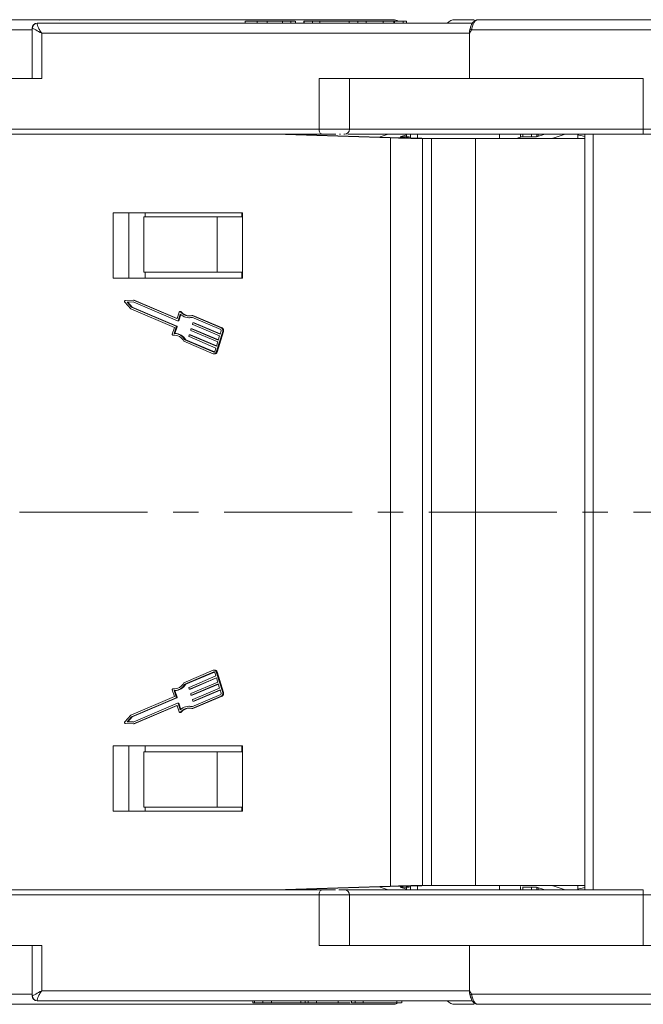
# Model space of a CAD drawing. Header units: millimetres. Extents: x 3698 to 5159, y 261 to 1294.
# Tile 10 of 46: x 4246 to 4307, y 531 to 629. Entities that reach past the tile are written whole.
import ezdxf

# ---------------------------------------------------------------- set-up
doc = ezdxf.new("R2010")
doc.units = ezdxf.units.MM
doc.linetypes.add('CENTERX2', pattern=[20.32, 12.7, -2.54, 2.54, -2.54])

msp = doc.modelspace()

# ---------------------------------------------------------------- linework, layer by layer
at = {"color": 7, "linetype": 'Continuous', "lineweight": 15}
for p, q in [((4290.456, 628.371), (4247.263, 628.371)), ((4249.254, 628.715), (4249.218, 628.721)), ((4251.231, 628.721), (4251.229, 628.721)), ((4251.231, 628.721), (4251.229, 628.721)), ((4267.893, 628.571), (4267.893, 628.371)), ((4269.074, 628.371), (4269.074, 628.571)), ((4270.078, 628.371), (4270.078, 628.571)), ((4271.591, 628.371), (4271.591, 628.571)), ((4272.438, 628.371), (4272.438, 628.571)), ((4272.896, 628.371), (4272.896, 628.571)), ((4273.722, 628.371), (4273.722, 628.571)), ((4273.768, 628.571), (4273.722, 628.571)), ((4273.768, 628.371), (4273.768, 628.571)), ((4274.591, 628.571), (4273.768, 628.571)), ((4274.591, 628.371), (4274.591, 628.571)), ((4275.305, 628.571), (4274.591, 628.571)), ((4275.305, 628.371), (4275.305, 628.571)), ((4278.215, 628.571), (4275.305, 628.571)), ((4278.215, 628.371), (4278.215, 628.571)), ((4279.093, 628.571), (4278.215, 628.571)), ((4279.093, 628.371), (4279.093, 628.571)), ((4279.917, 628.571), (4279.093, 628.571)), ((4279.917, 628.371), (4279.917, 628.571)), ((4281.587, 628.571), (4279.917, 628.571)), ((4281.587, 628.571), (4281.587, 628.371)), ((4282.646, 628.371), (4282.646, 628.571)), ((4282.646, 628.571), (4282.735, 628.571)), ((4282.735, 628.371), (4282.735, 628.571)), ((4282.735, 628.571), (4283.592, 628.571)), ((4290.456, 628.371), (4283.35, 628.371)), ((4283.592, 628.371), (4283.592, 628.571)), ((4283.917, 628.371), (4283.917, 628.571)), ((4290.978, 628.721), (4290.976, 628.721)), ((4246.737, 627.721), (4220.579, 627.721)), ((4246.737, 627.871), (4246.737, 622.871)), ((4246.772, 627.871), (4246.737, 627.871)), ((4247.704, 627.371), (4290.161, 627.371)), ((4247.704, 622.871), (4247.704, 627.371)), ((4290.362, 627.721), (4290.161, 627.371)), ((4290.161, 627.371), (4290.161, 622.871)), ((4290.223, 627.846), (4290.309, 628.058)), ((4322.854, 627.721), (4290.362, 627.721)), ((4233.421, 622.871), (4247.704, 622.871)), ((4275.234, 622.871), (4275.234, 617.871)), ((4289.518, 622.871), (4275.234, 622.871)), ((4278.266, 617.871), (4278.266, 622.871)), ((4307.425, 622.871), (4289.518, 622.871)), ((4307.425, 617.871), (4307.425, 622.871)), ((4275.234, 617.871), (4232.777, 617.871)), ((4278.266, 617.871), (4275.234, 617.871)), ((4307.425, 617.871), (4278.266, 617.871)), ((4356.997, 617.871), (4307.425, 617.871)), ((4307.425, 617.871), (4307.425, 617.371)), ((4233.035, 617.371), (4275.492, 617.371)), ((4270.844, 617.371), (4282.328, 616.995)), ((4271.876, 617.371), (4283.36, 616.995)), ((4272.827, 617.371), (4272.927, 617.337)), ((4277.258, 617.371), (4277.348, 617.371)), ((4282.111, 617.371), (4281.214, 617.065)), ((4282.328, 616.995), (4282.328, 579.871)), ((4283.914, 617.301), (4283.294, 617.089)), ((4283.294, 617.089), (4284.171, 617.089)), ((4284.171, 617.089), (4283.868, 616.986)), ((4283.868, 616.986), (4283.868, 616.981)), ((4283.914, 617.371), (4283.914, 617.089)), ((4284.171, 617.089), (4284.171, 616.975)), ((4284.297, 617.371), (4284.297, 616.973)), ((4285.023, 616.962), (4285.023, 617.371)), ((4285.49, 579.871), (4285.49, 616.921)), ((4285.49, 616.921), (4286.393, 616.921)), ((4286.393, 616.921), (4286.393, 579.871)), ((4290.763, 616.921), (4286.393, 616.921)), ((4290.763, 579.871), (4290.763, 616.921)), ((4301.635, 616.921), (4290.763, 616.921)), ((4293.16, 617.371), (4293.16, 616.921)), ((4295.002, 616.986), (4295.305, 617.089)), ((4295.219, 617.019), (4295.219, 617.371)), ((4295.305, 617.089), (4296.826, 617.089)), ((4295.477, 617.371), (4295.477, 617.089)), ((4296.333, 617.089), (4296.333, 617.371)), ((4297.652, 617.371), (4296.826, 617.089)), ((4296.849, 617.097), (4296.849, 617.371)), ((4296.996, 617.147), (4296.996, 617.371)), ((4298.585, 617.001), (4299.669, 617.371)), ((4298.585, 616.921), (4298.585, 617.001)), ((4300.93, 617.304), (4300.93, 616.921)), ((4300.959, 617.371), (4300.959, 617.324)), ((4301.364, 617.352), (4301.635, 617.355)), ((4301.635, 617.371), (4301.635, 579.871)), ((4302.435, 579.871), (4302.435, 617.371)), ((4307.425, 617.371), (4356.997, 617.371)), ((4267.64, 609.571), (4254.793, 609.571)), ((4254.793, 609.571), (4254.793, 603.071)), ((4256.342, 609.571), (4256.342, 603.071)), ((4257.835, 609.171), (4257.835, 603.671)), ((4265.115, 609.171), (4257.835, 609.171)), ((4257.958, 609.171), (4257.958, 609.571)), ((4265.115, 603.671), (4265.115, 609.171)), ((4265.115, 609.171), (4267.573, 609.171)), ((4267.573, 609.571), (4267.573, 609.171)), ((4267.64, 603.071), (4267.64, 609.571)), ((4254.793, 603.071), (4267.64, 603.071)), ((4265.115, 603.671), (4257.835, 603.671)), ((4257.958, 603.671), (4257.958, 603.071)), ((4267.573, 603.671), (4265.115, 603.671)), ((4267.573, 603.071), (4267.573, 603.671)), ((4256.799, 600.897), (4255.985, 600.848)), ((4261.102, 599.061), (4256.799, 600.897)), ((4256.877, 600.897), (4256.799, 600.897)), ((4261.146, 599.076), (4256.877, 600.897)), ((4255.936, 600.69), (4256.531, 600.04)), ((4256.775, 600.713), (4256.177, 600.677)), ((4256.177, 600.677), (4256.615, 600.199)), ((4256.254, 600.677), (4256.177, 600.677)), ((4256.254, 600.677), (4256.785, 600.709)), ((4256.692, 600.199), (4256.254, 600.677)), ((4256.531, 600.04), (4260.871, 598.189)), ((4256.615, 600.199), (4261.035, 598.313)), ((4256.692, 600.199), (4256.615, 600.199)), ((4261.112, 598.313), (4256.692, 600.199)), ((4261.195, 598.827), (4256.775, 600.713)), ((4261.129, 599.061), (4261.102, 599.061)), ((4261.346, 599.708), (4261.152, 599.088)), ((4261.453, 599.517), (4261.245, 598.854)), ((4261.323, 598.854), (4261.513, 599.461)), ((4261.497, 599.768), (4261.42, 599.768)), ((4261.475, 599.741), (4261.553, 599.741)), ((4262.305, 599.152), (4262.382, 599.152)), ((4265.476, 597.972), (4262.612, 599.194)), ((4265.529, 598.144), (4262.62, 599.385)), ((4262.697, 599.385), (4262.62, 599.385)), ((4265.607, 598.144), (4262.697, 599.385)), ((4260.871, 598.189), (4260.664, 597.526)), ((4261.058, 598.255), (4260.851, 597.593)), ((4260.928, 597.593), (4261.135, 598.255)), ((4261.112, 598.313), (4261.035, 598.313)), ((4261.135, 598.255), (4261.058, 598.255)), ((4261.209, 598.825), (4261.286, 598.825)), ((4261.323, 598.854), (4261.245, 598.854)), ((4262.491, 597.935), (4262.518, 598.02)), ((4262.632, 598.05), (4262.555, 598.05)), ((4262.568, 598.048), (4265.227, 596.913)), ((4262.646, 598.048), (4262.568, 598.048)), ((4265.237, 596.942), (4262.646, 598.048)), ((4262.679, 598.534), (4262.706, 598.62)), ((4265.362, 597.341), (4262.702, 598.476)), ((4262.82, 598.65), (4262.742, 598.65)), ((4262.756, 598.647), (4265.415, 597.513)), ((4262.833, 598.647), (4262.756, 598.647)), ((4265.424, 597.542), (4262.833, 598.647)), ((4265.607, 598.144), (4265.529, 598.144)), ((4260.737, 597.404), (4260.814, 597.404)), ((4260.822, 597.404), (4260.744, 597.404)), ((4260.814, 597.404), (4260.822, 597.404)), ((4260.822, 597.404), (4260.893, 597.41)), ((4260.932, 597.593), (4260.854, 597.593)), ((4261.915, 596.967), (4264.779, 595.745)), ((4261.992, 596.967), (4261.915, 596.967)), ((4264.843, 595.751), (4261.992, 596.967)), ((4262.304, 597.335), (4262.33, 597.421)), ((4264.986, 596.142), (4262.327, 597.277)), ((4262.444, 597.451), (4262.367, 597.451)), ((4262.38, 597.448), (4265.04, 596.313)), ((4262.458, 597.448), (4262.38, 597.448)), ((4265.049, 596.343), (4262.458, 597.448)), ((4265.174, 596.742), (4262.514, 597.876)), ((4265.026, 595.737), (4265.669, 597.793)), ((4265.103, 595.737), (4265.747, 597.793)), ((4265.227, 596.913), (4265.362, 597.341)), ((4265.415, 597.513), (4265.522, 597.855)), ((4265.669, 597.793), (4265.747, 597.793)), ((4261.816, 596.815), (4264.725, 595.574)), ((4264.879, 595.799), (4264.986, 596.142)), ((4265.04, 596.313), (4265.174, 596.742)), ((4264.779, 595.745), (4264.832, 595.745)), ((4264.806, 595.557), (4264.883, 595.557)), ((4265.103, 595.737), (4265.026, 595.737)), ((4282.328, 579.871), (4282.328, 542.748)), ((4285.49, 542.821), (4285.49, 579.871)), ((4286.393, 579.871), (4286.393, 542.821)), ((4290.763, 542.821), (4290.763, 579.871)), ((4301.635, 579.871), (4301.635, 542.371)), ((4302.435, 542.371), (4302.435, 579.871)), ((4264.725, 564.169), (4261.816, 562.928)), ((4261.915, 562.776), (4264.779, 563.997)), ((4261.992, 562.776), (4264.843, 563.992)), ((4264.832, 563.997), (4264.779, 563.997)), ((4264.883, 564.185), (4264.806, 564.185)), ((4264.879, 563.943), (4264.986, 563.6)), ((4265.669, 561.95), (4265.026, 564.006)), ((4265.026, 564.006), (4265.103, 564.006)), ((4265.747, 561.95), (4265.103, 564.006)), ((4261.915, 562.776), (4261.992, 562.776)), ((4264.986, 563.6), (4262.327, 562.466)), ((4262.38, 562.295), (4265.04, 563.429)), ((4262.458, 562.295), (4265.049, 563.4)), ((4265.174, 563.001), (4262.514, 561.866)), ((4262.568, 561.695), (4265.227, 562.83)), ((4262.646, 561.695), (4265.237, 562.8)), ((4265.04, 563.429), (4265.174, 563.001)), ((4265.227, 562.83), (4265.362, 562.401)), ((4260.664, 562.216), (4260.871, 561.554)), ((4260.814, 562.339), (4260.737, 562.339)), ((4260.744, 562.338), (4260.822, 562.338)), ((4260.822, 562.338), (4260.814, 562.339)), ((4260.893, 562.333), (4260.822, 562.338)), ((4261.058, 561.488), (4260.851, 562.15)), ((4260.854, 562.15), (4260.932, 562.15)), ((4261.135, 561.488), (4260.928, 562.15)), ((4262.304, 562.408), (4262.33, 562.322)), ((4262.367, 562.292), (4262.444, 562.292)), ((4262.38, 562.295), (4262.458, 562.295)), ((4262.491, 561.808), (4262.518, 561.722)), ((4265.362, 562.401), (4262.702, 561.267)), ((4262.756, 561.095), (4265.415, 562.23)), ((4262.833, 561.095), (4265.424, 562.201)), ((4265.415, 562.23), (4265.522, 561.887)), ((4265.747, 561.95), (4265.669, 561.95)), ((4260.871, 561.554), (4256.531, 559.702)), ((4256.615, 559.544), (4261.035, 561.429)), ((4256.692, 559.544), (4261.112, 561.429)), ((4261.195, 560.915), (4256.775, 559.03)), ((4261.035, 561.429), (4261.112, 561.429)), ((4261.135, 561.488), (4261.058, 561.488)), ((4261.286, 560.918), (4261.209, 560.918)), ((4261.453, 560.226), (4261.245, 560.888)), ((4261.245, 560.888), (4261.323, 560.888)), ((4261.513, 560.282), (4261.323, 560.888)), ((4262.555, 561.692), (4262.632, 561.692)), ((4262.568, 561.695), (4262.646, 561.695)), ((4265.476, 561.77), (4262.612, 560.549)), ((4262.62, 560.358), (4265.529, 561.599)), ((4262.679, 561.208), (4262.706, 561.123)), ((4262.697, 560.358), (4265.607, 561.599)), ((4262.742, 561.093), (4262.82, 561.093)), ((4262.756, 561.095), (4262.833, 561.095)), ((4265.529, 561.599), (4265.607, 561.599)), ((4256.799, 558.846), (4261.102, 560.681)), ((4256.877, 558.846), (4261.146, 560.667)), ((4261.129, 560.681), (4261.102, 560.681)), ((4261.152, 560.654), (4261.346, 560.034)), ((4261.42, 559.974), (4261.497, 559.974)), ((4261.553, 560.002), (4261.475, 560.002)), ((4262.382, 560.591), (4262.305, 560.591)), ((4262.697, 560.358), (4262.62, 560.358)), ((4256.531, 559.702), (4255.936, 559.052)), ((4255.985, 558.895), (4256.799, 558.846)), ((4256.177, 559.066), (4256.615, 559.544)), ((4256.775, 559.03), (4256.177, 559.066)), ((4256.177, 559.066), (4256.254, 559.066)), ((4256.254, 559.066), (4256.692, 559.544)), ((4256.785, 559.034), (4256.254, 559.066)), ((4256.615, 559.544), (4256.692, 559.544)), ((4256.877, 558.846), (4256.799, 558.846)), ((4267.64, 556.671), (4254.793, 556.671)), ((4254.793, 556.671), (4254.793, 550.171)), ((4256.342, 550.171), (4256.342, 556.671)), ((4257.835, 556.071), (4257.835, 550.571)), ((4257.835, 556.071), (4265.115, 556.071)), ((4257.958, 556.671), (4257.958, 556.071)), ((4265.115, 550.571), (4265.115, 556.071)), ((4265.115, 556.071), (4267.573, 556.071)), ((4267.573, 556.071), (4267.573, 556.671)), ((4267.64, 550.171), (4267.64, 556.671)), ((4254.793, 550.171), (4267.64, 550.171)), ((4257.835, 550.571), (4265.115, 550.571)), ((4257.958, 550.171), (4257.958, 550.571)), ((4267.573, 550.571), (4265.115, 550.571)), ((4267.573, 550.571), (4267.573, 550.171)), ((4275.492, 542.371), (4233.035, 542.371)), ((4282.328, 542.748), (4270.844, 542.371)), ((4283.36, 542.748), (4271.876, 542.371)), ((4272.927, 542.406), (4272.827, 542.371)), ((4282.111, 542.371), (4281.214, 542.678)), ((4284.171, 542.653), (4283.294, 542.653)), ((4283.914, 542.442), (4283.294, 542.653)), ((4283.868, 542.762), (4283.868, 542.757)), ((4283.868, 542.757), (4284.171, 542.653)), ((4283.914, 542.653), (4283.914, 542.371)), ((4284.171, 542.768), (4284.171, 542.653)), ((4284.297, 542.769), (4284.297, 542.371)), ((4285.023, 542.371), (4285.023, 542.781)), ((4286.393, 542.821), (4285.49, 542.821)), ((4286.393, 542.821), (4290.763, 542.821)), ((4290.763, 542.821), (4301.635, 542.821)), ((4293.16, 542.821), (4293.16, 542.371)), ((4295.219, 542.371), (4295.219, 542.724)), ((4296.826, 542.653), (4295.425, 542.653)), ((4295.477, 542.653), (4295.477, 542.371)), ((4296.333, 542.371), (4296.333, 542.653)), ((4297.652, 542.371), (4296.826, 542.653)), ((4296.849, 542.371), (4296.849, 542.646)), ((4296.996, 542.371), (4296.996, 542.595)), ((4298.585, 542.742), (4298.585, 542.821)), ((4298.585, 542.742), (4299.669, 542.371)), ((4300.93, 542.821), (4300.93, 542.438)), ((4300.959, 542.419), (4300.959, 542.371)), ((4301.635, 542.388), (4301.364, 542.39)), ((4307.425, 541.871), (4307.425, 542.371)), ((4232.777, 541.871), (4275.234, 541.871)), ((4275.234, 541.871), (4275.234, 536.871)), ((4275.234, 541.871), (4278.266, 541.871)), ((4278.266, 536.871), (4278.266, 541.871)), ((4278.266, 541.871), (4307.425, 541.871)), ((4307.425, 536.871), (4307.425, 541.871)), ((4307.425, 541.871), (4356.997, 541.871)), ((4247.704, 536.871), (4233.421, 536.871)), ((4246.737, 536.871), (4246.737, 531.871)), ((4247.704, 532.371), (4247.704, 536.871)), ((4275.234, 536.871), (4289.518, 536.871)), ((4289.518, 536.871), (4298.465, 536.871)), ((4290.161, 536.871), (4290.161, 532.371)), ((4298.465, 536.871), (4308.176, 536.871)), ((4220.579, 532.021), (4246.737, 532.021)), ((4246.737, 531.871), (4246.772, 531.871)), ((4290.161, 532.371), (4247.704, 532.371)), ((4290.161, 532.371), (4290.362, 532.021)), ((4290.362, 532.021), (4322.854, 532.021)), ((4247.263, 531.371), (4290.442, 531.371)), ((4251.229, 531.021), (4251.231, 531.021)), ((4268.659, 531.171), (4268.659, 531.371)), ((4268.827, 531.171), (4268.659, 531.171)), ((4268.827, 531.371), (4268.827, 531.171)), ((4269.65, 531.171), (4268.827, 531.171)), ((4269.65, 531.171), (4269.65, 531.371)), ((4270.528, 531.171), (4269.65, 531.171)), ((4270.528, 531.171), (4270.528, 531.371)), ((4273.438, 531.171), (4270.528, 531.171)), ((4273.438, 531.171), (4273.438, 531.371)), ((4273.868, 531.171), (4273.438, 531.171)), ((4273.53, 531.021), (4273.613, 531.049)), ((4273.868, 531.171), (4273.868, 531.371)), ((4274.152, 531.171), (4273.868, 531.171)), ((4274.152, 531.171), (4274.152, 531.371)), ((4274.976, 531.171), (4274.152, 531.171)), ((4274.976, 531.171), (4274.976, 531.371)), ((4277.126, 531.171), (4274.976, 531.171)), ((4277.126, 531.171), (4277.126, 531.371)), ((4278.316, 531.171), (4277.126, 531.171)), ((4278.446, 531.371), (4278.446, 531.171)), ((4278.802, 531.371), (4278.802, 531.171)), ((4279.603, 531.371), (4279.603, 531.171)), ((4279.753, 531.171), (4279.636, 531.171)), ((4282.968, 531.371), (4282.968, 531.171)), ((4283.435, 531.171), (4283.435, 531.371)), ((4283.435, 531.371), (4290.442, 531.371)), ((4290.976, 531.021), (4290.978, 531.021))]:
    msp.add_line(p, q, dxfattribs=at)
at = {"color": 1, "linetype": 'CENTERX2', "lineweight": 13}
msp.add_line((5010.038, 579.871), (4173.987, 579.871), dxfattribs=at)
at = {"color": 7, "linetype": 'Continuous', "lineweight": 15, "flags": 128}
for points in [[(4273.617, 628.708), (4273.592, 628.715), (4273.53, 628.721)], [(4275.234, 617.871), (4275.239, 617.774), (4275.254, 617.68), (4275.278, 617.593), (4275.31, 617.518), (4275.349, 617.456), (4275.393, 617.409), (4275.442, 617.381), (4275.492, 617.371)], [(4262.646, 598.048), (4262.638, 598.05), (4262.632, 598.05)], [(4262.833, 598.647), (4262.826, 598.649), (4262.82, 598.65)], [(4262.458, 597.448), (4262.45, 597.45), (4262.444, 597.451)], [(4262.444, 562.292), (4262.45, 562.292), (4262.458, 562.295)], [(4262.632, 561.692), (4262.638, 561.693), (4262.646, 561.695)], [(4262.82, 561.093), (4262.826, 561.093), (4262.833, 561.095)], [(4275.234, 541.871), (4275.239, 541.969), (4275.254, 542.063), (4275.278, 542.149), (4275.31, 542.225), (4275.349, 542.287), (4275.393, 542.333), (4275.442, 542.362), (4275.492, 542.371)], [(4249.218, 531.021), (4249.256, 531.028), (4249.274, 531.036)], [(4273.53, 531.021), (4273.592, 531.028), (4273.622, 531.036)]]:
    msp.add_lwpolyline(points, dxfattribs=at)
at = {"color": 7, "linetype": 'Continuous', "lineweight": 15}
for centre, radius, start, end in [((4247.237, 627.871), 0.5, 90, 180), ((4247.267, 627.876), 0.496, 90.51005, 180.50113), ((4282.59, 627.721), 1, 58.21167, 90), ((4288.723, 627.721), 1, 90, 139.04573), ((4290.978, 628.456), 0.266, 90.26392, 118.45624), ((4290.521, 628.039), 0.355, 212.91321, 243.35704), ((4277.766, 617.871), 0.5, 270, 0), ((4256.004, 600.756), 0.0941, 101.21126, 224.03646), ((4261.115, 599.097), 0.0379, 249.75274, 347.22503), ((4261.419, 599.693), 0.074, 39.99442, 168.2768), ((4262.306, 600.337), 1.183, 223.88728, 285.00325), ((4262.305, 600.392), 1.055, 218.09892, 287.34065), ((4261.496, 599.696), 0.0724, 38.45611, 89.27586), ((4262.404, 600.425), 1.092, 218.78709, 266.83326), ((4262.382, 600.286), 1.134, 270.01112, 283.20943), ((4261.013, 598.271), 0.0479, 340.61549, 62.79933), ((4261.09, 598.271), 0.0479, 340.61549, 62.79933), ((4261.209, 598.863), 0.0379, 249.75274, 347.22503), ((4261.284, 598.865), 0.04, 272.98322, 345.47861), ((4262.536, 597.919), 0.0479, 160.61549, 242.79933), ((4262.555, 598.012), 0.0379, 69.75274, 167.22503), ((4262.724, 598.518), 0.0479, 160.61549, 242.79933), ((4262.743, 598.612), 0.0379, 69.75274, 167.22503), ((4265.432, 597.887), 0.0958, 340.61549, 62.79933), ((4265.398, 597.888), 0.287, 340.61549, 62.79933), ((4265.475, 597.888), 0.287, 340.61549, 62.79933), ((4260.745, 597.493), 0.0886, 157.74324, 269.23781), ((4260.833, 596.297), 1.111, 27.80006, 94.58154), ((4260.821, 596.325), 1.268, 30.40716, 88.67811), ((4260.899, 596.325), 1.268, 30.40716, 88.67811), ((4262.349, 597.319), 0.0479, 160.61549, 242.79933), ((4262.367, 597.412), 0.0379, 69.75274, 167.22503), ((4264.804, 595.787), 0.227, 249.75274, 347.22503), ((4264.805, 595.816), 0.0758, 249.75274, 347.22503), ((4264.871, 595.797), 0.24, 272.98322, 345.47861), ((4264.804, 563.955), 0.227, 12.77497, 110.24726), ((4264.805, 563.926), 0.0758, 12.77497, 110.24726), ((4264.875, 563.951), 0.235, 13.58001, 87.95816), ((4260.833, 563.446), 1.111, 265.41846, 332.19994), ((4260.821, 563.418), 1.268, 271.32189, 329.59284), ((4260.899, 563.418), 1.268, 271.32189, 329.59284), ((4260.745, 562.25), 0.0886, 90.76219, 202.25676), ((4262.349, 562.423), 0.0479, 117.20067, 199.38451), ((4262.367, 562.33), 0.0379, 192.77497, 290.24726), ((4262.536, 561.824), 0.0479, 117.20067, 199.38451), ((4265.432, 561.855), 0.0958, 297.20067, 19.38451), ((4265.398, 561.854), 0.287, 297.20067, 19.38451), ((4265.475, 561.854), 0.287, 297.20067, 19.38451), ((4261.013, 561.472), 0.0479, 297.20067, 19.38451), ((4261.09, 561.472), 0.0479, 297.20067, 19.38451), ((4261.209, 560.88), 0.0379, 12.77497, 110.24726), ((4261.285, 560.879), 0.0392, 13.58001, 87.95816), ((4262.555, 561.731), 0.0379, 192.77497, 290.24726), ((4262.724, 561.224), 0.0479, 117.20067, 199.38451), ((4262.743, 561.131), 0.0379, 192.77497, 290.24726), ((4261.115, 560.646), 0.0379, 12.77497, 110.24726), ((4261.419, 560.049), 0.074, 191.7232, 320.00558), ((4262.306, 559.406), 1.183, 74.99675, 136.11272), ((4262.305, 559.351), 1.055, 72.65935, 141.90108), ((4261.496, 560.047), 0.0724, 270.72414, 321.54389), ((4262.404, 559.318), 1.092, 93.16674, 141.21291), ((4262.382, 559.457), 1.134, 76.79057, 89.98888), ((4256.004, 558.987), 0.0941, 135.96354, 258.78874), ((4277.766, 541.871), 0.5, 360, 90), ((4247.237, 531.871), 0.5, 180, 270), ((4247.267, 531.867), 0.496, 179.49892, 269.48995), ((4290.521, 531.704), 0.355, 116.64296, 147.08679), ((4282.59, 532.021), 1, 270, 292.81104), ((4288.723, 532.021), 1, 220.5416, 270), ((4290.978, 531.287), 0.265, 242.46165, 269.74903)]:
    msp.add_arc(centre, radius, start, end, dxfattribs=at)
for centre, major_axis, ratio, start_param, end_param in [((4283.774, 616.995), (2.8, -0.067), 0.014491, 4.170338, 5.372563), ((4283.773, 616.995), (0.8, -0.019), 0.014491, 4.170338, 5.372563), ((4285.98, 616.9), (2.8, -0.067), 0.014491, 1.298262, 2.23097), ((4295.859, 616.986), (1, 0.093), 0.14975, 2.585248, 2.910935), ((4297.3, 617.001), (1.5, 0.14), 0.14975, 5.420696, 5.726841), ((4304.53, 617.015), (3.6, -0.29), 0.048097, 2.649327, 3.78184), ((4283.774, 542.748), (2.8, 0.067), 0.014491, 0.910622, 2.112848), ((4283.773, 542.748), (0.8, 0.019), 0.014491, 0.910622, 2.112848), ((4285.98, 542.842), (2.8, 0.067), 0.014491, 4.052215, 4.984923), ((4297.3, 542.742), (1.5, -0.14), 0.14975, 0.556345, 0.862489), ((4304.53, 542.727), (3.6, 0.29), 0.048097, 2.501345, 3.633859)]:
    msp.add_ellipse(centre, major_axis=major_axis, ratio=ratio, start_param=start_param, end_param=end_param, dxfattribs=at)
for points, knots in [([(4282.59, 628.721), (4282.558, 628.721), (4282.495, 628.721), (4281.979, 628.721), (4280.871, 628.721), (4279.107, 628.721), (4276.776, 628.721), (4274.587, 628.721), (4271.902, 628.721), (4268.714, 628.721), (4265.307, 628.721), (4261.675, 628.721), (4257.794, 628.721), (4254.012, 628.721), (4250.451, 628.721), (4247.167, 628.721), (4243.889, 628.721), (4239.581, 628.721), (4235.479, 628.721), (4231.732, 628.721), (4228.888, 628.721), (4226.121, 628.721), (4223.538, 628.721), (4222.185, 628.721), (4221.518, 628.721)], [0, 0, 0, 0, 0.037811, 0.076545, 0.115273, 0.192632, 0.230571, 0.268504, 0.31706, 0.364306, 0.410148, 0.455995, 0.503241, 0.551792, 0.589731, 0.627664, 0.666397, 0.705125, 0.782484, 0.820423, 0.858356, 0.906913, 0.954157, 1, 1, 1, 1]), ([(4247.263, 628.371), (4247.251, 628.354), (4247.226, 628.319), (4247.297, 628.069), (4247.452, 627.739), (4247.62, 627.494), (4247.704, 627.371)], [0, 0, 0, 0, 0.2343503, 0.4981953, 0.748869, 1, 1, 1, 1]), ([(4249.443, 628.682), (4249.441, 628.683), (4249.371, 628.717), (4249.294, 628.719), (4249.218, 628.721)], [0, 0, 0, 0, 0.019325, 1, 1, 1, 1]), ([(4269.074, 628.571), (4268.962, 628.571), (4268.622, 628.571), (4268.171, 628.571), (4267.9, 628.571), (4267.916, 628.571), (4267.922, 628.571)], [0, 0, 0, 0, 0.167285, 0.506475, 0.835027, 1, 1, 1, 1]), ([(4270.078, 628.571), (4270.012, 628.571), (4269.88, 628.571), (4269.697, 628.571), (4269.528, 628.571), (4269.373, 628.571), (4269.221, 628.571), (4269.123, 628.571), (4269.074, 628.571)], [0, 0, 0, 0, 0.185429, 0.37219, 0.527708, 0.683877, 0.841678, 1, 1, 1, 1]), ([(4271.591, 628.571), (4271.478, 628.571), (4271.251, 628.571), (4270.778, 628.571), (4270.373, 628.571), (4270.109, 628.571), (4270.078, 628.571)], [0, 0, 0, 0, 0.250896, 0.502166, 0.940512, 1, 1, 1, 1]), ([(4272.438, 628.571), (4272.404, 628.571), (4272.334, 628.571), (4272.214, 628.571), (4272.083, 628.571), (4271.934, 628.571), (4271.773, 628.571), (4271.652, 628.571), (4271.591, 628.571)], [0, 0, 0, 0, 0.15395, 0.308181, 0.478699, 0.649961, 0.824203, 1, 1, 1, 1]), ([(4272.869, 628.571), (4272.873, 628.571), (4272.891, 628.571), (4272.681, 628.571), (4272.482, 628.571), (4272.438, 628.571)], [0, 0, 0, 0, 0.205579, 0.825517, 1, 1, 1, 1]), ([(4281.587, 628.571), (4281.659, 628.571), (4281.782, 628.571), (4281.968, 628.571), (4282.138, 628.571), (4282.289, 628.571), (4282.465, 628.571), (4282.577, 628.571), (4282.646, 628.571)], [0, 0, 0, 0, 0.2920273, 0.5048541, 0.6139046, 0.723685, 0.8298165, 1, 1, 1, 1]), ([(4283.903, 628.571), (4283.9, 628.571), (4283.891, 628.571), (4283.719, 628.571), (4283.592, 628.571)], [0, 0, 0, 0, 0.26309, 1, 1, 1, 1]), ([(4290.628, 628.721), (4290.369, 628.721), (4289.64, 628.721), (4289.029, 628.721), (4288.676, 628.721), (4288.749, 628.721), (4288.76, 628.721)], [0, 0, 0, 0, 0.203294, 0.572683, 0.931091, 1, 1, 1, 1]), ([(4290.921, 628.715), (4290.841, 628.697), (4290.684, 628.661), (4290.441, 628.421), (4290.343, 628.17), (4290.282, 628.014)], [0, 0, 0, 0, 0.277162, 0.547818, 1, 1, 1, 1]), ([(4290.976, 628.721), (4290.93, 628.714), (4290.845, 628.701), (4290.718, 628.598), (4290.616, 628.452), (4290.53, 628.268), (4290.465, 628.086), (4290.412, 627.899), (4290.378, 627.777), (4290.362, 627.721)], [0, 0, 0, 0, 0.172016, 0.312756, 0.499599, 0.630391, 0.758026, 0.889228, 1, 1, 1, 1]), ([(4339.918, 628.721), (4339.918, 628.721), (4339.918, 628.721), (4339.505, 628.721), (4338.636, 628.721), (4337.204, 628.721), (4335.357, 628.721), (4333.096, 628.721), (4330.396, 628.721), (4327.504, 628.721), (4324.567, 628.721), (4321.687, 628.721), (4318.641, 628.721), (4314.4, 628.721), (4310, 628.721), (4305.608, 628.721), (4302.059, 628.721), (4298.316, 628.721), (4294.48, 628.721), (4292.133, 628.721), (4290.978, 628.721)], [0, 0, 0, 0, 0.032121, 0.079838, 0.140918, 0.20035, 0.258014, 0.315686, 0.375118, 0.436191, 0.483915, 0.531631, 0.580355, 0.629071, 0.726383, 0.774107, 0.821823, 0.882904, 0.942333, 1, 1, 1, 1]), ([(4247.704, 627.371), (4247.489, 627.488), (4247.156, 627.668), (4246.877, 627.84), (4246.805, 627.861), (4246.772, 627.871)], [0, 0, 0, 0, 0.498413, 0.772928, 1, 1, 1, 1]), ([(4275.492, 617.371), (4275.637, 617.371), (4275.934, 617.371), (4276.442, 617.371), (4276.755, 617.371), (4276.908, 617.371)], [0, 0, 0, 0, 0.325289, 0.669075, 1, 1, 1, 1]), ([(4277.746, 617.371), (4277.755, 617.371), (4277.767, 617.371), (4277.712, 617.371), (4277.698, 617.371)], [0, 0, 0, 0, 0.7435991, 1, 1, 1, 1]), ([(4278.096, 617.371), (4278.105, 617.371), (4278.574, 617.371), (4279.793, 617.371), (4281.759, 617.371), (4284.051, 617.371), (4286.58, 617.371), (4289.317, 617.371), (4292.219, 617.371), (4295.54, 617.371), (4299.275, 617.371), (4303.359, 617.371), (4306.084, 617.371), (4307.425, 617.371)], [0, 0, 0, 0, 0.001847, 0.094145, 0.188392, 0.282653, 0.3769, 0.471162, 0.563446, 0.655743, 0.77379, 0.888622, 1, 1, 1, 1]), ([(4276.856, 542.371), (4276.72, 542.371), (4276.424, 542.371), (4275.934, 542.371), (4275.637, 542.371), (4275.492, 542.371)], [0, 0, 0, 0, 0.305531, 0.662365, 1, 1, 1, 1]), ([(4307.425, 542.371), (4306.084, 542.371), (4303.36, 542.371), (4299.276, 542.371), (4295.54, 542.371), (4292.219, 542.371), (4289.317, 542.371), (4286.581, 542.371), (4284.05, 542.371), (4281.763, 542.371), (4279.778, 542.371), (4278.238, 542.371), (4277.501, 542.371), (4277.206, 542.371)], [0, 0, 0, 0, 0.105124, 0.213507, 0.324944, 0.41205, 0.49917, 0.588129, 0.677103, 0.766063, 0.855036, 0.942142, 1, 1, 1, 1]), ([(4246.772, 531.871), (4246.805, 531.881), (4246.877, 531.903), (4247.156, 532.074), (4247.489, 532.255), (4247.704, 532.371)], [0, 0, 0, 0, 0.227063, 0.501587, 1, 1, 1, 1]), ([(4247.704, 532.371), (4247.62, 532.249), (4247.452, 532.004), (4247.297, 531.674), (4247.226, 531.424), (4247.251, 531.388), (4247.263, 531.371)], [0, 0, 0, 0, 0.251131, 0.501805, 0.765641, 1, 1, 1, 1]), ([(4290.321, 531.664), (4290.291, 531.719), (4290.254, 531.79), (4290.228, 531.878), (4290.223, 531.897)], [0, 0, 0, 0, 0.787308, 1, 1, 1, 1]), ([(4290.282, 531.729), (4290.33, 531.6), (4290.417, 531.372), (4290.6, 531.158), (4290.769, 531.054), (4290.869, 531.036), (4290.921, 531.027)], [0, 0, 0, 0, 0.364494, 0.647918, 0.816636, 1, 1, 1, 1]), ([(4290.362, 532.021), (4290.378, 531.965), (4290.413, 531.842), (4290.466, 531.656), (4290.53, 531.474), (4290.615, 531.291), (4290.718, 531.145), (4290.845, 531.042), (4290.93, 531.029), (4290.976, 531.021)], [0, 0, 0, 0, 0.111798, 0.24433, 0.368648, 0.500401, 0.687223, 0.827968, 1, 1, 1, 1]), ([(4221.518, 531.021), (4222.185, 531.021), (4223.538, 531.021), (4226.121, 531.021), (4228.889, 531.021), (4231.731, 531.021), (4234.535, 531.021), (4237.519, 531.021), (4241.696, 531.021), (4246.061, 531.021), (4250.451, 531.021), (4254.013, 531.021), (4257.794, 531.021), (4261.675, 531.021), (4265.308, 531.021), (4268.714, 531.021), (4271.902, 531.021), (4274.587, 531.021), (4276.776, 531.021), (4278.52, 531.021), (4279.987, 531.021), (4281.527, 531.021), (4282.458, 531.021), (4282.557, 531.021), (4282.59, 531.021)], [0, 0, 0, 0, 0.045846, 0.093093, 0.141644, 0.179583, 0.217516, 0.25625, 0.294977, 0.372336, 0.410275, 0.448208, 0.496765, 0.544011, 0.589852, 0.635699, 0.682945, 0.731496, 0.769435, 0.807368, 0.846102, 0.884829, 0.962189, 1, 1, 1, 1]), ([(4278.453, 531.171), (4278.462, 531.171), (4278.495, 531.171), (4278.634, 531.171), (4278.784, 531.171), (4278.802, 531.171)], [0, 0, 0, 0, 0.248346, 0.910182, 1, 1, 1, 1]), ([(4278.802, 531.171), (4278.842, 531.171), (4278.923, 531.171), (4279.056, 531.171), (4279.188, 531.171), (4279.32, 531.171), (4279.458, 531.171), (4279.555, 531.171), (4279.603, 531.171)], [0, 0, 0, 0, 0.185429, 0.37219, 0.527708, 0.683877, 0.841678, 1, 1, 1, 1]), ([(4279.603, 531.171), (4279.72, 531.171), (4280.073, 531.171), (4280.734, 531.171), (4281.515, 531.171), (4282.246, 531.171), (4282.694, 531.171), (4282.915, 531.171), (4282.968, 531.171)], [0, 0, 0, 0, 0.101398, 0.306996, 0.506144, 0.685262, 0.924557, 1, 1, 1, 1]), ([(4282.968, 531.171), (4283.033, 531.171), (4283.228, 531.171), (4283.426, 531.171), (4283.409, 531.171), (4283.405, 531.171)], [0, 0, 0, 0, 0.259641, 0.783201, 1, 1, 1, 1]), ([(4288.76, 531.021), (4288.749, 531.021), (4288.676, 531.021), (4289.029, 531.021), (4289.64, 531.021), (4290.369, 531.021), (4290.628, 531.021)], [0, 0, 0, 0, 0.068909, 0.427359, 0.796745, 1, 1, 1, 1]), ([(4290.978, 531.021), (4292.133, 531.021), (4294.48, 531.021), (4298.316, 531.021), (4302.059, 531.021), (4305.608, 531.021), (4308.894, 531.021), (4312.19, 531.021), (4316.542, 531.021), (4320.718, 531.021), (4324.566, 531.021), (4327.504, 531.021), (4330.396, 531.021), (4333.096, 531.021), (4335.357, 531.021), (4337.204, 531.021), (4338.636, 531.021), (4339.505, 531.021), (4339.918, 531.021), (4339.918, 531.021), (4339.918, 531.021)], [0, 0, 0, 0, 0.0576701, 0.1171031, 0.178177, 0.2259008, 0.2736168, 0.3223409, 0.371057, 0.4683687, 0.5160925, 0.5638086, 0.6248893, 0.6843207, 0.7419855, 0.7996573, 0.8590887, 0.9201625, 0.9678863, 1, 1, 1, 1])]:
    msp.add_open_spline(points, degree=3, knots=knots, dxfattribs=at)
for points in [[(4290.161, 627.371), (4290.164, 627.454), (4290.169, 627.62), (4290.205, 627.77), (4290.223, 627.846)], [(4290.223, 531.897), (4290.205, 531.972), (4290.169, 532.123), (4290.164, 532.288), (4290.161, 532.371)]]:
    msp.add_open_spline(points, degree=3, dxfattribs=at)

doc.saveas('drawing.dxf')
